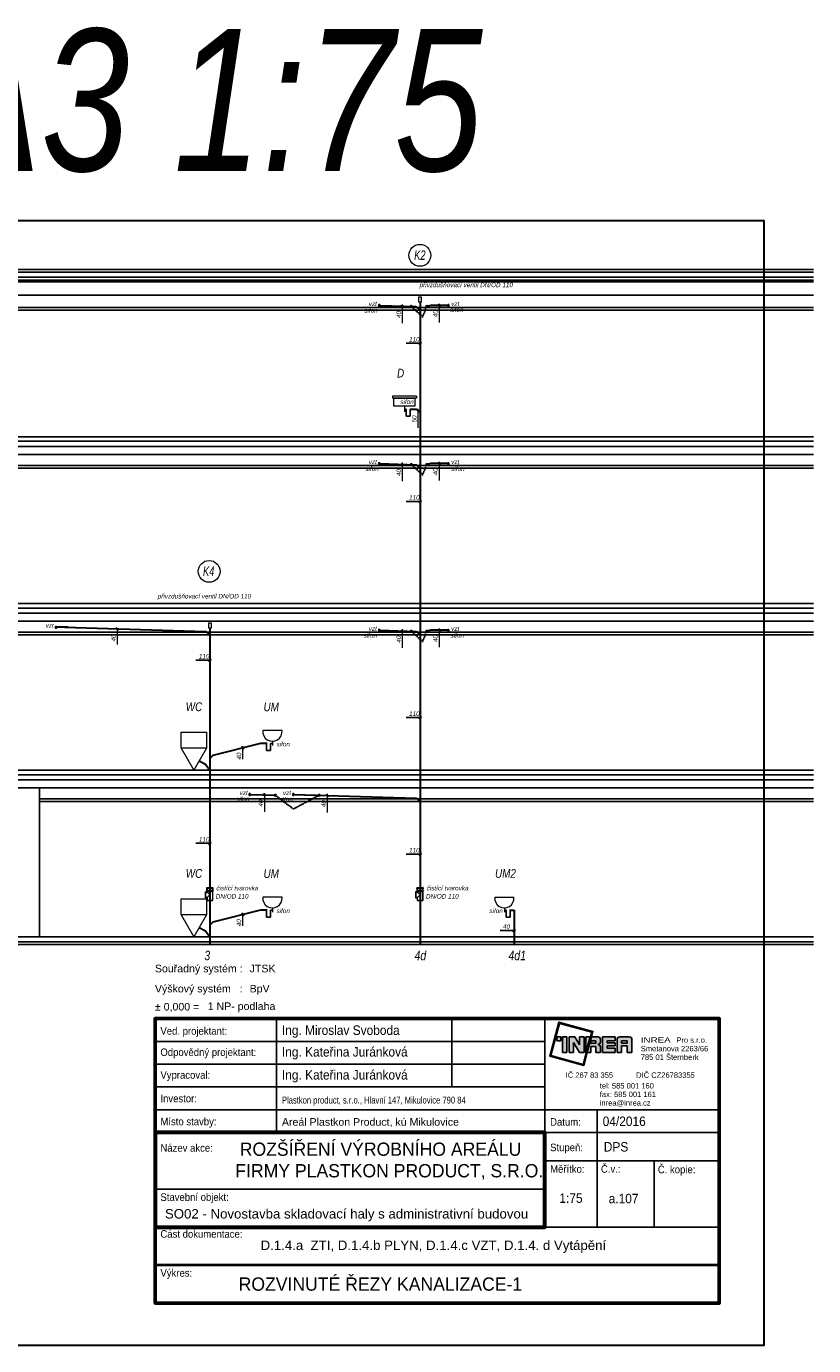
# Model space of a CAD drawing. Header units: millimetres. Extents: x 6435372 to 7248404, y 1559872 to 1886246.
# Tile 98 of 208: x 6864851 to 6880437, y 1574883 to 1601002. Entities that reach past the tile are written whole.
import ezdxf
from ezdxf.enums import TextEntityAlignment as Align

# ---------------------------------------------------------------- set-up
doc = ezdxf.new("R2010")
doc.units = ezdxf.units.MM
doc.linetypes.add('DASHED', pattern=[0.75, 0.5, -0.25])
doc.linetypes.add('DOT', pattern=[6.35, 0, -6.35])
for name, color, linetype in [('IN_RAZITKO', 7, 'Continuous'), ('matrice DPS', 122, 'Continuous'), ('OSMA_2D_HT-System(PPs)', 251, 'Continuous'), ('OSMA_HT-System(PPs)-pohled', 251, 'Continuous'), ('OSMA_HT-System(PPs)-rez', 251, 'Continuous'), ('OSMA_HT-System(PPs)-rez-vypln', 253, 'Continuous'), ('OSMA_HT-System(PPs)-tesneni-pohled', 252, 'Continuous'), ('OSMA_HT-System(PPs)-tesneni-rez', 250, 'Continuous'), ('OSMA_HT-System(PPs)-tesneni-rez-vypln', 251, 'Continuous'), ('ZTI-zař-předměty-popis', 30, 'Continuous'), ('ZTI_KAN_popis', 7, 'Continuous'), ('ZTI_POPIS', 7, 'Continuous')]:
    doc.layers.add(name, color=color, linetype=linetype)
for name, color, linetype, lineweight in [('KAN_OBJEKTY', 7, 'Continuous', 18), ('KAN_POPIS', 7, 'Continuous', 18), ('KAN_POTRUBI_POPIS', 7, 'Continuous', 18), ('plyn_popis', 7, 'Continuous', 18), ('UT_potrubí', 10, 'Continuous', 30), ('ZTI-SPLAŠKOVÁ KANALIZACE', 80, 'Continuous', 30), ('ZTI-SVODY', 31, 'KANALIZACE', 40)]:
    doc.layers.add(name, color=color, linetype=linetype, lineweight=lineweight)
doc.styles.add('ari-rom-uni', font='arial.ttf')
doc.styles.add('ARIAL', font='arial.ttf')
doc.styles.add('INDRA', font='ariali.ttf')
doc.styles.get("Standard").update_dxf_attribs({"font": 'romans.shx'})
doc.linetypes.add('IZOLACE_TEPELNA_U', pattern='A,0.00254,-2.54,[216,CADKON.SHX,S=2.54,R=0,X=-2.54,Y=0],-15.24,[216,CADKON.SHX,S=2.54,R=180,X=2.54,Y=0],-2.54', length=20.32254)
doc.linetypes.add('KANALIZACE', pattern='A,30,-3.5,["C",Standard,S=2.54,R=0,X=-3.81,Y=-1.27],-0.001', length=33.501)

# ---------------------------------------------------------------- blocks, each defined once
blk = doc.blocks.new('*U1257')
at = {"layer": 'OSMA_HT-System(PPs)-rez-vypln'}
h = blk.add_hatch(color=256, dxfattribs=at)
h.dxf.hatch_style = 1
h.paths.add_polyline_path([(-71, 176), (-73, 176), (-73, 176), (-86, 176), (-86, 175), (-86, 175), (-89, 172), (-89, 56), (-86, 53), (-86, 53), (-86, 52), (-71, 52), (-71, 59), (-84, 59), (-84, 57), (-86, 57), (-86, 62), (-85, 62), (-84, 62), (-84, 167), (-85, 167), (-86, 167), (-86, 171), (-84, 171), (-84, 169), (-71, 169)])
h.paths.add_polyline_path([(-85, 164), (-86, 164), (-86, 116), (-85, 116)], flags=16)
h.paths.add_polyline_path([(-85, 113), (-86, 113), (-86, 65), (-85, 65)], flags=16)
h = blk.add_hatch(color=256, dxfattribs=at)
edge = h.paths.add_edge_path()
edge.add_line((-59, 190), (-55, 180))
edge.add_line((-55, 180), (-55, 169))
edge.add_line((-55, 169), (-85, 169))
edge.add_line((-85, 169), (-85, 167))
edge.add_line((-85, 167), (-52, 167))
edge.add_line((-52, 167), (-52, 181))
edge.add_line((-52, 181), (-57, 190))
edge.add_line((-57, 190), (-57, 241))
edge.add_line((-57, 241), (-60, 241))
edge.add_line((-60, 241), (-60, 250))
edge.add_line((-60, 250), (-57, 250))
edge.add_line((-57, 250), (-57, 256))
edge.add_line((-57, 256), (-59, 256))
edge.add_line((-59, 256), (-59, 253))
edge.add_line((-59, 253), (-61, 253))
edge.add_ellipse((-61, 251), major_axis=(-2, 0), ratio=1, start_angle=270, end_angle=360)
edge.add_line((-62, 251), (-62, 240))
edge.add_ellipse((-61, 240), major_axis=(-2, 0), ratio=1, start_angle=0, end_angle=90)
edge.add_line((-61, 238), (-59, 238))
edge.add_line((-59, 238), (-59, 190))
blk.add_hatch(color=256, dxfattribs=at).paths.add_polyline_path([(-85, 62), (-85, 59), (-55, 59), (-55, 5), (-54, 0), (-52, 0), (-52, 62)])
h = blk.add_hatch(color=256, dxfattribs=at)
edge = h.paths.add_edge_path()
edge.add_line((59, 190), (55, 180))
edge.add_line((55, 180), (55, 5))
edge.add_line((55, 5), (54, 0))
edge.add_line((54, 0), (52, 0))
edge.add_line((52, 0), (52, 181))
edge.add_line((52, 181), (57, 190))
edge.add_line((57, 190), (57, 241))
edge.add_line((57, 241), (60, 241))
edge.add_line((60, 241), (60, 250))
edge.add_line((60, 250), (57, 250))
edge.add_line((57, 250), (57, 256))
edge.add_line((57, 256), (59, 256))
edge.add_line((59, 256), (59, 253))
edge.add_line((59, 253), (60, 253))
edge.add_ellipse((60, 251), major_axis=(-2, 0), ratio=1, start_angle=180, end_angle=270, ccw=False)
edge.add_line((63, 251), (63, 240))
edge.add_ellipse((60, 240), major_axis=(-2, 0), ratio=1, start_angle=90, end_angle=180, ccw=False)
edge.add_line((60, 238), (59, 238))
edge.add_line((59, 238), (59, 190))
at = {"layer": 'OSMA_HT-System(PPs)-tesneni-rez-vypln'}
for points in [[(-55, 249, 0.28219), (-57, 250), (-58, 250, 0.219812), (-59, 249, -0.101821), (-59, 249), (-60, 249, 0.545808), (-60, 249), (-59, 249, -0.247081), (-59, 248), (-59, 248, -0.255139), (-59, 248), (-60, 247, 0.545808), (-60, 247), (-59, 247, -0.255139), (-59, 247), (-59, 246, -0.247081), (-59, 246), (-60, 246, 0.545808), (-60, 246), (-59, 245, -0.255139), (-59, 245), (-59, 245, -0.247081), (-59, 244), (-60, 244, 0.545808), (-60, 244), (-59, 244), (-59, 244, -0.255139), (-59, 243), (-59, 243, -0.247081), (-59, 243), (-60, 242, 0.545808), (-60, 242), (-59, 242, -0.12398), (-59, 242, 0.230232), (-58, 241), (-57, 241, 0.470673), (-56, 241), (-57, 244, -0.516799), (-56, 245), (-53, 244, 0.661031), (-52, 245)], [(55, 249, -0.28219), (57, 250), (58, 250, -0.219812), (59, 249, 0.101821), (59, 249), (60, 249, -0.545808), (60, 249), (59, 249, 0.247081), (59, 248), (59, 248, 0.255139), (59, 248), (60, 247, -0.545808), (60, 247), (59, 247, 0.255139), (59, 247), (59, 246, 0.247081), (59, 246), (60, 246, -0.545808), (60, 246), (59, 245, 0.255139), (59, 245), (59, 245, 0.247081), (59, 244), (60, 244, -0.545808), (60, 244), (59, 244), (59, 244, 0.255139), (59, 243), (59, 243, 0.247081), (59, 243), (60, 242, -0.545808), (60, 242), (59, 242, 0.12398), (59, 242, -0.230232), (58, 241), (57, 241, -0.470673), (56, 241), (57, 244, 0.516799), (56, 245), (53, 244, -0.661031), (52, 245)]]:
    blk.add_hatch(color=256, dxfattribs=at).paths.add_polyline_path(points)
at = {"layer": 'OSMA_HT-System(PPs)-pohled'}
for p, q in [((-86, 171), (-86, 167)), ((-84, 171), (-86, 171)), ((-86, 167), (-85, 167)), ((-86, 164), (-85, 164)), ((-86, 116), (-86, 164)), ((-85, 116), (-86, 116)), ((-86, 113), (-85, 113)), ((-86, 65), (-86, 113)), ((-85, 65), (-86, 65)), ((-86, 62), (-85, 62)), ((-86, 57), (-86, 62)), ((-84, 57), (-86, 57)), ((-85, 169), (-71, 169)), ((-85, 169), (-85, 167)), ((-85, 167), (-84, 167)), ((-85, 164), (-85, 116)), ((-85, 113), (-85, 65)), ((-85, 59), (-85, 62)), ((-85, 62), (-84, 62)), ((-71, 59), (-85, 59)), ((-84, 169), (-84, 171)), ((-84, 59), (-84, 57)), ((-57, 190), (57, 190)), ((-52, 181), (52, 181)), ((-52, 167), (0, 114)), ((0, 114), (-52, 62)), ((52, 0), (-52, 0))]:
    blk.add_line(p, q, dxfattribs=at)
at = {"layer": 'OSMA_HT-System(PPs)-pohled', "linetype": 'Continuous', "lineweight": 0}
for p, q in [((-84, 62), (-84, 167)), ((-57, 256), (57, 256)), ((-57, 250), (57, 250)), ((-57, 241), (57, 241))]:
    blk.add_line(p, q, dxfattribs=at)
at = {"layer": 'OSMA_HT-System(PPs)-rez', "linetype": 'Continuous', "lineweight": 0}
for p, q in [((-86, 175), (-89, 172)), ((-89, 172), (-89, 56)), ((-89, 56), (-86, 53)), ((-86, 176), (-86, 175)), ((-73, 176), (-86, 176)), ((-86, 175), (-86, 175)), ((-86, 53), (-86, 52)), ((-86, 53), (-86, 53)), ((-86, 52), (-71, 52)), ((-55, 169), (-85, 169)), ((-85, 169), (-85, 167)), ((-85, 167), (-52, 167)), ((-52, 62), (-85, 62)), ((-85, 62), (-85, 59)), ((-85, 59), (-55, 59)), ((-71, 176), (-73, 176)), ((-71, 169), (-71, 176)), ((-71, 52), (-71, 59)), ((-62, 240), (-62, 251)), ((-61, 253), (-59, 253)), ((-60, 250), (-60, 241)), ((-57, 250), (-60, 250)), ((-57, 241), (-60, 241)), ((-59, 238), (-61, 238)), ((-59, 256), (-57, 256)), ((-59, 253), (-59, 256)), ((-59, 190), (-59, 238)), ((-59, 190), (-55, 180)), ((-57, 256), (-57, 250)), ((-57, 241), (-57, 190)), ((-57, 190), (-52, 181)), ((-55, 180), (-55, 169)), ((-55, 59), (-55, 5)), ((-55, 5), (-54, 0)), ((-54, 0), (-52, 0)), ((-52, 167), (-52, 181)), ((-52, 0), (-52, 62)), ((57, 190), (52, 181)), ((52, 181), (52, 0)), ((52, 0), (54, 0)), ((54, 0), (55, 5)), ((59, 190), (55, 180)), ((55, 5), (55, 180)), ((57, 256), (57, 250)), ((59, 256), (57, 256)), ((57, 250), (60, 250)), ((57, 241), (57, 190)), ((57, 241), (60, 241)), ((59, 253), (59, 256)), ((60, 253), (59, 253)), ((59, 238), (60, 238)), ((59, 190), (59, 238)), ((60, 250), (60, 241)), ((63, 240), (63, 251))]:
    blk.add_line(p, q, dxfattribs=at)
at = {"layer": 'OSMA_HT-System(PPs)-rez', "linetype": 'Continuous', "lineweight": 0, "extrusion": (0, 0, -1)}
for centre, start, end in [((60, 251), 0, 90), ((60, 240), 270, 0), ((-61, 251), 90, 180), ((-61, 240), 180, 270)]:
    blk.add_arc(centre, 2, start, end, dxfattribs=at)
at = {"layer": 'OSMA_HT-System(PPs)-tesneni-pohled'}
for p, q in [((-57, 241), (57, 241)), ((-56, 250), (56, 250)), ((-53, 244), (53, 244))]:
    blk.add_line(p, q, dxfattribs=at)
at = {"layer": 'OSMA_HT-System(PPs)-tesneni-rez'}
for p, q in [((-59, 249), (-60, 249)), ((-60, 249), (-59, 249)), ((-60, 247), (-59, 248)), ((-59, 247), (-60, 247)), ((-59, 245), (-60, 246)), ((-60, 246), (-59, 246)), ((-59, 244), (-60, 244)), ((-60, 244), (-59, 244)), ((-60, 242), (-59, 243)), ((-59, 242), (-60, 242)), ((-59, 248), (-59, 248)), ((-59, 246), (-59, 247)), ((-59, 245), (-59, 245)), ((-59, 244), (-59, 244)), ((-59, 243), (-59, 243)), ((-58, 250), (-57, 250)), ((-57, 241), (-58, 241)), ((-57, 244), (-56, 241)), ((-53, 244), (-56, 245)), ((-55, 249), (-52, 245)), ((55, 249), (52, 245)), ((53, 244), (56, 245)), ((57, 244), (56, 241)), ((58, 250), (57, 250)), ((57, 241), (58, 241)), ((59, 249), (60, 249)), ((60, 249), (59, 249)), ((60, 247), (59, 248)), ((59, 248), (59, 248)), ((59, 246), (59, 247)), ((59, 247), (60, 247)), ((59, 245), (60, 246)), ((60, 246), (59, 246)), ((59, 245), (59, 245)), ((59, 244), (60, 244)), ((60, 244), (59, 244)), ((59, 244), (59, 244)), ((60, 242), (59, 243)), ((59, 243), (59, 243)), ((59, 242), (60, 242))]:
    blk.add_line(p, q, dxfattribs=at)
for centre, radius, start, end in [((-60, 249), 0.0873, 122.7479, 237.2521), ((-60, 247), 0.0873, 122.7479, 237.2521), ((-60, 246), 0.0873, 122.7479, 237.2521), ((-60, 244), 0.0873, 122.7479, 237.2521), ((-60, 242), 0.0873, 122.7479, 237.2521), ((-58, 249), 1.48, 96.415, 146.0035), ((-60, 248), 0.349, 0, 55.5148), ((-60, 250), 0.349, 302.7479, 326.0035), ((-60, 248), 0.349, 302.7479, 360), ((-60, 247), 0.349, 0, 57.2521), ((-60, 246), 0.349, 304.4852, 360), ((-60, 245), 0.349, 304.4852, 360), ((-60, 245), 0.349, 0, 57.2521), ((-60, 243), 0.349, 0, 57.2521), ((-60, 243), 0.349, 304.4852, 360), ((-58, 243), 1.39, 208.9823, 260.8439), ((-60, 242), 0.349, 28.9823, 57.2521), ((-56, 249), 1.4, 30.7606, 93.7947), ((-56, 244), 0.437, 76.8968, 186.2162), ((-57, 241), 0.349, 265.3958, 6.2162), ((-53, 244), 0.349, 256.8968, 30.7606), ((53, 244), 0.349, 149.2394, 283.1032), ((56, 249), 1.4, 86.2053, 149.2394), ((56, 244), 0.437, 353.7838, 103.1032), ((57, 241), 0.349, 173.7838, 274.6042), ((58, 249), 1.48, 33.9965, 83.585), ((58, 243), 1.39, 279.1561, 331.0177), ((60, 248), 0.349, 124.4852, 180), ((60, 250), 0.349, 213.9965, 237.2521), ((60, 248), 0.349, 180, 237.2521), ((60, 247), 0.349, 122.7479, 180), ((60, 246), 0.349, 180, 235.5148), ((60, 245), 0.349, 180, 235.5148), ((60, 245), 0.349, 122.7479, 180), ((60, 243), 0.349, 122.7479, 180), ((60, 243), 0.349, 180, 235.5148), ((60, 242), 0.349, 122.7479, 151.0177), ((60, 249), 0.0873, 302.7479, 57.2521), ((60, 247), 0.0873, 302.7479, 57.2521), ((60, 246), 0.0873, 302.7479, 57.2521), ((60, 244), 0.0873, 302.7479, 57.2521), ((60, 242), 0.0873, 302.7479, 57.2521)]:
    blk.add_arc(centre, radius, start, end, dxfattribs=at)
blk = doc.blocks.new('INREA RAZÍTKO')
at = {"layer": 'IN_RAZITKO'}
blk.add_hatch(color=256, dxfattribs=at).paths.add_polyline_path([(-3.869, 7.655), (-3.904, 7.527), (-3.878, 7.527), (-3.839, 7.673), (-4.74, 7.912), (-4.978, 7.018), (-4.08, 6.768), (-3.993, 7.115), (-4.019, 7.115), (-4.098, 6.799), (-4.947, 7.035), (-4.722, 7.882)])
h = blk.add_hatch(color=256, dxfattribs=at)
h.paths.add_polyline_path([(-4.687, 7.527), (-4.792, 7.527), (-4.792, 7.423), (-4.687, 7.423)])
h.paths.add_polyline_path([(-4.527, 7.526), (-4.642, 7.526), (-4.642, 7.115), (-4.527, 7.115)])
h.paths.add_polyline_path([(-4.317, 7.527), (-4.468, 7.527), (-4.468, 7.115), (-4.349, 7.115), (-4.349, 7.381), (-4.189, 7.115), (-4.07, 7.115), (-4.07, 7.527), (-4.189, 7.527), (-4.189, 7.315)])
h.paths.add_polyline_path([(-3.913, 7.527), (-4.023, 7.527), (-4.023, 7.115)])
h.paths.add_polyline_path([(-3.708, 7.527), (-3.877, 7.527), (-3.987, 7.115), (-3.894, 7.115), (-3.894, 7.277), (-3.757, 7.277), (-3.757, 7.115), (-3.638, 7.115), (-3.638, 7.257, 0.414214), (-3.708, 7.327, 0.414214), (-3.638, 7.397), (-3.638, 7.457, 0.414214)])
h.paths.add_polyline_path([(-3.757, 7.419), (-3.757, 7.362), (-3.894, 7.362), (-3.894, 7.419)], flags=16)
h.paths.add_polyline_path([(-3.253, 7.527), (-3.588, 7.527), (-3.588, 7.115), (-3.253, 7.115), (-3.253, 7.225), (-3.465, 7.225), (-3.465, 7.287), (-3.253, 7.287), (-3.253, 7.366), (-3.465, 7.366), (-3.465, 7.421), (-3.253, 7.421)])
h.paths.add_polyline_path([(-2.877, 7.527), (-3.131, 7.527, 0.414214), (-3.201, 7.457), (-3.201, 7.115), (-3.081, 7.115), (-3.081, 7.293), (-2.931, 7.293), (-2.931, 7.115), (-2.807, 7.115), (-2.807, 7.457, 0.414214)])
h.paths.add_polyline_path([(-2.931, 7.421), (-2.931, 7.362), (-3.081, 7.362), (-3.081, 7.421)], flags=16)
at = {"layer": 'IN_RAZITKO', "color": 7}
for p, q in [((-12.195, 8.005), (-12.195, 5.005)), ((-7.564, 8.005), (-7.564, 6.205)), ((-5.108, 2.651), (-5.108, 8.005)), ((-15.395, 7.405), (-5.108, 7.405)), ((-15.395, 6.805), (-5.108, 6.805)), ((-15.395, 6.205), (-5.108, 6.205)), ((-15.395, 5.605), (-5.108, 5.605)), ((-5.108, 5.605), (-0.505, 5.605)), ((-3.727, 5.605), (-3.727, 2.505)), ((-5.108, 5.005), (-0.505, 5.005)), ((-5.108, 4.255), (-0.505, 4.255)), ((-2.225, 4.258), (-2.225, 2.505)), ((-15.395, 3.505), (-5.108, 3.505))]:
    blk.add_line(p, q, dxfattribs=at)
at = {"layer": 'IN_RAZITKO'}
for p, q in [((-4.468, 7.527), (-4.317, 7.527)), ((-4.468, 7.527), (-4.468, 7.115)), ((-4.349, 7.115), (-4.349, 7.381)), ((-4.349, 7.381), (-4.189, 7.115)), ((-4.317, 7.527), (-4.189, 7.315)), ((-4.189, 7.315), (-4.189, 7.527)), ((-4.189, 7.527), (-4.07, 7.527)), ((-4.07, 7.115), (-4.07, 7.527)), ((-4.023, 7.115), (-4.023, 7.527)), ((-3.913, 7.527), (-4.023, 7.115)), ((-4.023, 7.527), (-3.913, 7.527)), ((-3.877, 7.527), (-3.987, 7.115)), ((-3.878, 7.527), (-3.904, 7.527)), ((-3.894, 7.362), (-3.894, 7.419)), ((-3.757, 7.419), (-3.894, 7.419)), ((-3.757, 7.362), (-3.894, 7.362)), ((-3.877, 7.527), (-3.708, 7.527)), ((-3.757, 7.362), (-3.757, 7.419)), ((-3.638, 7.397), (-3.638, 7.457)), ((-3.588, 7.527), (-3.588, 7.115)), ((-3.588, 7.527), (-3.253, 7.527)), ((-3.253, 7.421), (-3.465, 7.421)), ((-3.465, 7.421), (-3.465, 7.366)), ((-3.253, 7.366), (-3.465, 7.366)), ((-3.253, 7.527), (-3.253, 7.421)), ((-3.253, 7.421), (-3.253, 7.527)), ((-3.253, 7.366), (-3.253, 7.287)), ((-3.201, 7.115), (-3.201, 7.457)), ((-3.131, 7.527), (-2.877, 7.527)), ((-2.931, 7.421), (-3.081, 7.421)), ((-3.081, 7.421), (-3.081, 7.362)), ((-3.081, 7.362), (-2.931, 7.362)), ((-2.931, 7.362), (-2.931, 7.421)), ((-2.807, 7.115), (-2.807, 7.457)), ((-4.468, 7.115), (-4.349, 7.115)), ((-4.189, 7.115), (-4.07, 7.115)), ((-3.993, 7.115), (-4.019, 7.115)), ((-3.987, 7.115), (-3.894, 7.115)), ((-3.894, 7.115), (-3.894, 7.277)), ((-3.894, 7.277), (-3.757, 7.277)), ((-3.757, 7.277), (-3.757, 7.115)), ((-3.757, 7.115), (-3.638, 7.115)), ((-3.638, 7.257), (-3.638, 7.115)), ((-3.588, 7.115), (-3.253, 7.115)), ((-3.253, 7.287), (-3.465, 7.287)), ((-3.465, 7.287), (-3.465, 7.225)), ((-3.465, 7.225), (-3.253, 7.225)), ((-3.253, 7.225), (-3.253, 7.115)), ((-3.201, 7.115), (-3.081, 7.115)), ((-2.931, 7.293), (-3.081, 7.293)), ((-3.081, 7.293), (-3.081, 7.115)), ((-2.931, 7.115), (-2.931, 7.293)), ((-2.931, 7.115), (-2.807, 7.115)), ((-5.108, 2.505), (-0.505, 2.505))]:
    blk.add_line(p, q, dxfattribs=at)
at = {"layer": 'IN_RAZITKO', "lineweight": 50}
for points in [[(-15.4, 0.5), (-0.5, 0.5), (-0.5, 8.01), (-15.4, 8.01)], [(-15.395, 0.505), (-0.505, 0.505), (-0.505, 8.005), (-15.395, 8.005)]]:
    blk.add_lwpolyline(points, close=True, dxfattribs=at)
at = {"layer": 'IN_RAZITKO'}
for points in [[(-3.878, 7.527), (-3.839, 7.673), (-4.74, 7.912), (-4.978, 7.018), (-4.08, 6.768), (-3.993, 7.115)], [(-3.904, 7.527), (-3.869, 7.655), (-4.722, 7.882), (-4.947, 7.035), (-4.098, 6.799), (-4.019, 7.115)]]:
    blk.add_lwpolyline(points, dxfattribs=at)
for points in [[(-4.792, 7.423), (-4.687, 7.423), (-4.687, 7.527), (-4.792, 7.527)], [(-4.642, 7.115), (-4.527, 7.115), (-4.527, 7.526), (-4.642, 7.526)]]:
    blk.add_lwpolyline(points, close=True, dxfattribs=at)
at = {"layer": 'IN_RAZITKO', "lineweight": 60}
blk.add_lwpolyline([(-15.395, 2.505), (-5.108, 2.505), (-5.108, 5.005), (-15.395, 5.005)], close=True, dxfattribs=at)
at = {"layer": 'IN_RAZITKO', "const_width": 0.075}
blk.add_lwpolyline([(-15.395, 0.505), (-0.505, 0.505), (-0.505, 1.505), (-15.395, 1.505)], close=True, dxfattribs=at)
at = {"layer": 'IN_RAZITKO'}
for centre, start, end in [((-3.708, 7.457), 0, 90), ((-3.708, 7.397), 270, 360), ((-3.708, 7.257), 360, 90), ((-3.131, 7.457), 90, 180), ((-2.877, 7.457), 0, 90)]:
    blk.add_arc(centre, 0.07, start, end, dxfattribs=at)
at = {"layer": 'IN_RAZITKO', "style": 'ARIAL'}
for s, p in [('Souřadný systém :', (-15.4, 9.432)), ('Výškový systém   :', (-15.4, 8.901)), ('± 0,000 =', (-15.4, 8.423))]:
    blk.add_text(s, height=0.2, dxfattribs=at).set_placement(p, align=Align.TOP_LEFT)
at = {"layer": 'IN_RAZITKO', "color": 3, "style": 'ARIAL'}
for s, p in [('JTSK', (-12.9, 9.432)), ('BpV', (-12.9, 8.901))]:
    blk.add_text(s, height=0.2, dxfattribs=at).set_placement(p, align=Align.TOP_LEFT)
at = {"layer": 'IN_RAZITKO', "color": 7, "style": 'ari-rom-uni', "width": 0.9}
for s, p in [('Ved. projektant:', (-15.255, 7.584)), ('Odpovědný projektant:', (-15.255, 7.022)), ('Vypracoval:', (-15.255, 6.422)), ('Investor:', (-15.255, 5.801)), ('Místo stavby:', (-15.255, 5.193)), ('Datum:', (-4.968, 5.182)), ('Název akce:', (-15.255, 4.497)), ('Stupeň:', (-4.968, 4.509)), ('Měřítko:', (-4.968, 3.94)), ('Č.v.:', (-3.627, 3.94)), ('Č. kopie:', (-2.125, 3.927)), ('Stavební objekt:', (-15.255, 3.197)), ('Část dokumentace:', (-15.255, 2.225)), ('Výkres:', (-15.255, 1.196))]:
    blk.add_text(s, height=0.2, dxfattribs=at).set_placement(p)
at = {"layer": 'IN_RAZITKO', "style": 'ari-rom-uni', "width": 1.3}
blk.add_text('INREA', height=0.1425, dxfattribs=at).set_placement((-2.575, 7.331), align=Align.BOTTOM_LEFT)
at = {"layer": 'IN_RAZITKO', "style": 'ari-rom-uni'}
for s, p in [('                 Pro s.r.o.', (-2.575, 7.329)), ('Smetanova 2263/66', (-2.575, 7.103)), ('785 01 Šternberk', (-2.575, 6.877)), ('IČ 267 83 355           DIČ CZ26783355', (-4.556, 6.404)), ('tel: 585 001 160', (-3.657, 6.122)), ('fax: 585 001 161', (-3.657, 5.896)), ('inrea@inrea.cz', (-3.657, 5.67))]:
    blk.add_text(s, height=0.1425, dxfattribs=at).set_placement(p, align=Align.BOTTOM_LEFT)
at = {"layer": 'IN_RAZITKO', "color": 3, "style": 'ARIAL'}
blk.add_attdef('NULA', (-14.012, 8.227), '', height=0.2, dxfattribs=at)
at = {"layer": 'IN_RAZITKO', "style": 'ari-rom-uni', "width": 0.9, "flags": 12}
for tag, p, height in [('VEDOUCÍ-PROJEKTANT', (-12.053, 7.553), 0.25), ('ODPOVĚDNÝ-PROJEKTANT', (-12.053, 6.964), 0.25), ('VYPRACOVAL', (-12.053, 6.363), 0.25), ('INVESTOR', (-12.053, 5.774), 0.2), ('MÍSTO', (-12.053, 5.149), 0.25), ('DATUM', (-3.585, 5.185), 0.25), ('STUPEŇ', (-3.556, 4.468), 0.25)]:
    blk.add_attdef(tag, p, '', height=height, dxfattribs=at)
at = {"layer": 'IN_RAZITKO', "style": 'ari-rom-uni', "flags": 12}
for tag, height, width, p in [('NÁZEV-1', 0.35, 0.95, (-10.252, 4.438)), ('NÁZEV-2', 0.35, 0.95, (-10.252, 3.876)), ('MĚŘ', 0.25, 0.9, (-4.422, 3.031)), ('ČV', 0.25, 0.9, (-3.034, 3.031)), ('VÝKRES', 0.35, 0.95, (-10.299, 0.801))]:
    blk.add_attdef(tag, text='', height=height, dxfattribs=dict(at, width=width)).set_placement(p, align=Align.CENTER)
at = {"layer": 'IN_RAZITKO', "style": 'ari-rom-uni'}
for tag, p in [('OBJEKT', (-11.248, 2.85)), ('DOKUMENTACE', (-11.26, 1.842))]:
    blk.add_attdef(tag, p, '', height=0.25, dxfattribs=at)

msp = doc.modelspace()

# ---------------------------------------------------------------- linework, layer by layer
at = {"layer": 'KAN_OBJEKTY', "ltscale": 3}
for p, q in [((6872576, 1593679.8), (6872098.3, 1593679.8)), ((6872098.3, 1593679.8), (6872098.3, 1593643.6)), ((6872576, 1593643.6), (6872098.3, 1593643.6)), ((6872576, 1593679.8), (6872576, 1593643.6)), ((6872335.2, 1593481), (6872335.2, 1593372.5)), ((6869912, 1587058.6), (6869529.9, 1587058.6)), ((6867915.1, 1586709.8), (6867915.1, 1587030.1)), ((6867915.1, 1587030.1), (6868415.1, 1587030.1)), ((6868415.1, 1587030.1), (6868415.1, 1586709.8)), ((6869721, 1586850.2), (6869721, 1586763.4)), ((6868415.1, 1586709.8), (6867915.1, 1586709.8)), ((6867915.1, 1586709.8), (6868165.1, 1586276.8)), ((6868415.1, 1586709.8), (6868165.1, 1586276.8)), ((6867915.1, 1583409.8), (6867915.1, 1583730.1)), ((6867915.1, 1583730.1), (6868415.1, 1583730.1)), ((6868415.1, 1583730.1), (6868415.1, 1583409.8)), ((6869912, 1583758.6), (6869529.9, 1583758.6)), ((6874122.7, 1583758.6), (6874504.8, 1583758.6)), ((6868415.1, 1583409.8), (6867915.1, 1583409.8)), ((6867915.1, 1583409.8), (6868165.1, 1582976.8)), ((6868415.1, 1583409.8), (6868165.1, 1582976.8)), ((6869721, 1583550.2), (6869721, 1583463.4)), ((6874313.7, 1583550.2), (6874313.7, 1583463.4))]:
    msp.add_line(p, q, dxfattribs=at)
for points in [[(6872616, 1595639.2), (6872616, 1595546.8), (6872675.5, 1595546.8), (6872675.5, 1595639.2)], [(6872543.2, 1593643.6), (6872543.2, 1593481), (6872127.2, 1593481), (6872127.2, 1593643.6)], [(6868454.9, 1589186.3), (6868454.9, 1589093.9), (6868514.3, 1589093.9), (6868514.3, 1589186.3)]]:
    msp.add_lwpolyline(points, close=True, dxfattribs=at)
for centre in [(6869721, 1587042), (6869721, 1583742), (6874313.7, 1583742)]:
    msp.add_arc(centre, 191.8, 175.03517, 4.96483, dxfattribs=at)
at = {"layer": 'KAN_POPIS', "ltscale": 300}
for p, q in [((6872326.5, 1595436.4), (6872275.2, 1595487.6)), ((6873053.1, 1595449.5), (6873001.8, 1595500.8)), ((6872620.1, 1594702.9), (6872671.4, 1594754.2)), ((6872625.4, 1593361.9), (6872588, 1593424)), ((6872326.5, 1592306.4), (6872275.2, 1592357.6)), ((6873053.1, 1592319.5), (6873001.8, 1592370.8)), ((6872620.1, 1591572.9), (6872671.4, 1591624.2)), ((6866680, 1589049.3), (6866628.7, 1589100.5)), ((6872326.5, 1589006.4), (6872275.2, 1589057.6)), ((6873053.1, 1589019.5), (6873001.8, 1589070.8)), ((6868459, 1588429), (6868510.2, 1588480.3)), ((6872620.1, 1587293.1), (6872671.4, 1587344.3)), ((6869162, 1586691.8), (6869110.8, 1586743)), ((6869594.8, 1585760.3), (6869543.5, 1585811.5)), ((6870841.1, 1585749.3), (6870789.9, 1585800.5)), ((6868459, 1584801.8), (6868510.2, 1584853.1)), ((6872620.1, 1584589.9), (6872671.4, 1584641.2)), ((6869162, 1583391.8), (6869110.8, 1583443)), ((6874479.6, 1583077.8), (6874530.9, 1583129.1))]:
    msp.add_line(p, q, dxfattribs=at)
at = {"layer": 'KAN_POTRUBI_POPIS', "ltscale": 200}
for p, q in [((6872300.8, 1595125.7), (6872300.8, 1595496)), ((6873027.4, 1595138.8), (6873027.4, 1595509.2)), ((6872606.7, 1593056.6), (6872606.7, 1593427)), ((6872300.8, 1591995.7), (6872300.8, 1592366)), ((6873027.4, 1592008.8), (6873027.4, 1592379.2)), ((6866653.8, 1588765.6), (6866653.8, 1589090.8)), ((6872300.8, 1588695.7), (6872300.8, 1589066)), ((6873027.4, 1588708.8), (6873027.4, 1589079.2)), ((6869136.4, 1586490.7), (6869136.4, 1586751.4)), ((6869569.2, 1585449.5), (6869569.2, 1585819.9)), ((6870815.5, 1585438.5), (6870815.5, 1585808.9)), ((6869136.4, 1583190.7), (6869136.4, 1583451.4))]:
    msp.add_line(p, q, dxfattribs=at)
at = {"layer": 'matrice DPS'}
for p, q in [((6880436.9, 1596186.8), (6848834.5, 1596186.8)), ((6848834.5, 1596136.8), (6880436.9, 1596136.8)), ((6880436.9, 1596136.8), (6848834.5, 1596136.8)), ((6848834.5, 1596036.8), (6880436.9, 1596036.8)), ((6848834.5, 1595976.8), (6880436.9, 1595976.8)), ((6848834.5, 1595941.8), (6880436.9, 1595941.8)), ((6848834.5, 1595681.8), (6880436.9, 1595681.8)), ((6848834.5, 1595436.8), (6880436.9, 1595436.8)), ((6848834.5, 1595386.8), (6880436.9, 1595386.8)), ((6848833.2, 1592876.8), (6880436.9, 1592876.8)), ((6848834.5, 1592786.8), (6880436.9, 1592786.8)), ((6848834.5, 1592686.8), (6880436.9, 1592686.8)), ((6848834.5, 1592526.8), (6880436.9, 1592526.8)), ((6848834.5, 1592306.8), (6880436.9, 1592306.8)), ((6848834.5, 1592256.8), (6880436.9, 1592256.8)), ((6848834.5, 1589576.8), (6880436.9, 1589576.8)), ((6848834.5, 1589486.8), (6880436.9, 1589486.8)), ((6848834.5, 1589386.8), (6880436.9, 1589386.8)), ((6848834.5, 1589226.8), (6880436.9, 1589226.8)), ((6848834.5, 1589006.8), (6880436.9, 1589006.8)), ((6848834.5, 1588956.8), (6880436.9, 1588956.8)), ((6848834.5, 1586276.8), (6880436.9, 1586276.8)), ((6848834.5, 1586186.8), (6880436.9, 1586186.8)), ((6848834.5, 1586086.8), (6880436.9, 1586086.8)), ((6848834.5, 1585926.8), (6880436.9, 1585926.8)), ((6865111.3, 1585926.8), (6865111.3, 1582976.8)), ((6865111.3, 1585706.8), (6880436.9, 1585706.8)), ((6865111.3, 1585656.8), (6880436.9, 1585656.8)), ((6880436.9, 1582976.8), (6848834.5, 1582976.8))]:
    msp.add_line(p, q, dxfattribs=at)
at = {"layer": 'matrice DPS', "ltscale": 0.1}
msp.add_line((6848834.5, 1582876.8), (6880436.9, 1582876.8), dxfattribs=at)
at = {"layer": 'matrice DPS', "linetype": 'IZOLACE_TEPELNA_U', "ltscale": 0.492126}
msp.add_lwpolyline([(6848834.5, 1582826.8), (6880436.9, 1582826.8)], dxfattribs=at)
at = {"layer": 'UT_potrubí', "ltscale": 400}
msp.add_lwpolyline([(6847948.1, 1597157.5), (6879448.1, 1597157.5), (6879448.1, 1574882.5), (6847948.1, 1574882.5)], close=True, dxfattribs=at)
at = {"layer": 'ZTI-SPLAŠKOVÁ KANALIZACE', "ltscale": 400}
for p, q in [((6871845.8, 1595475.2), (6872567.6, 1595454.3)), ((6872567.6, 1595454.3), (6872645.8, 1595386.8)), ((6872856.5, 1595475.2), (6872778.9, 1595457.1)), ((6873198.4, 1595475.2), (6872856.5, 1595475.2)), ((6872567.6, 1593426.8), (6872645.8, 1593359.2)), ((6871845.8, 1592345.2), (6872567.6, 1592324.3)), ((6872567.6, 1592324.3), (6872645.8, 1592256.8)), ((6872856.5, 1592345.2), (6872778.9, 1592327.1)), ((6873198.4, 1592345.2), (6872856.5, 1592345.2)), ((6865680.8, 1589105.2), (6865446.5, 1589105.2)), ((6865605.2, 1589105.2), (6868406.4, 1589024.3)), ((6868406.4, 1589024.3), (6868484.6, 1588956.8)), ((6871845.8, 1589045.2), (6872567.6, 1589024.3)), ((6872567.6, 1589024.3), (6872645.8, 1588956.8)), ((6872856.5, 1589045.2), (6872778.9, 1589027.1)), ((6873198.4, 1589045.2), (6872856.5, 1589045.2)), ((6869484.6, 1586806.8), (6868540.7, 1586564.6)), ((6868271.9, 1586461.8), (6868399.3, 1586392.9)), ((6868399.3, 1586392.9), (6868484.6, 1586276.8)), ((6869280.4, 1585794.2), (6869763, 1585780.3)), ((6870145.8, 1585794.2), (6872567.6, 1585724.3)), ((6872567.6, 1585724.3), (6872645.8, 1585656.8)), ((6869484.6, 1583506.8), (6868540.7, 1583264.6)), ((6874505.3, 1583506.8), (6874505.3, 1582826.8)), ((6868271.9, 1583161.8), (6868399.3, 1583092.9)), ((6868399.3, 1583092.9), (6868484.6, 1582976.8))]:
    msp.add_line(p, q, dxfattribs=at)
at = {"layer": 'ZTI-SPLAŠKOVÁ KANALIZACE', "ltscale": 300}
for p, q in [((6872645.8, 1595546.8), (6872645.8, 1582826.8)), ((6868484.6, 1589093.9), (6868484.6, 1582826.8)), ((6868540.7, 1586564.6), (6868484.6, 1586506.2)), ((6868540.7, 1583264.6), (6868484.6, 1583206.2))]:
    msp.add_line(p, q, dxfattribs=at)
at = {"layer": 'ZTI-SPLAŠKOVÁ KANALIZACE', "ltscale": 200}
for p, q in [((6872451.3, 1593426.8), (6872567.6, 1593426.8)), ((6869616.5, 1586806.8), (6869484.6, 1586806.8)), ((6869616.5, 1583506.8), (6869484.6, 1583506.8)), ((6874418.2, 1583506.8), (6874505.3, 1583506.8))]:
    msp.add_line(p, q, dxfattribs=at)
at = {"layer": 'ZTI-SPLAŠKOVÁ KANALIZACE', "lineweight": 18, "ltscale": 400}
for centre in [(6872642.1, 1596469.9), (6868469.5, 1590211.6)]:
    msp.add_circle(centre, 216.2, dxfattribs=at)
at = {"layer": 'ZTI_KAN_popis', "linetype": 'DOT', "ltscale": 5}
for p, q in [((6872471.4, 1595457.1), (6872694, 1595254.8)), ((6872694, 1595254.8), (6872778.9, 1595457.1)), ((6872471.4, 1592327.1), (6872694, 1592124.8)), ((6872694, 1592124.8), (6872778.9, 1592327.1)), ((6872471.4, 1589027.1), (6872694, 1588824.8)), ((6872694, 1588824.8), (6872778.9, 1589027.1)), ((6869780.4, 1585779.8), (6870136.3, 1585507.3)), ((6870136.3, 1585507.3), (6870645.8, 1585779.8))]:
    msp.add_line(p, q, dxfattribs=at)
at = {"layer": 'ZTI_KAN_popis', "ltscale": 400}
for centre in [(6872471.4, 1595457.1), (6872778.9, 1595457.1), (6872471.4, 1592327.1), (6872778.9, 1592327.1), (6872471.4, 1589027.1), (6872778.9, 1589027.1), (6869780.4, 1585779.8), (6870645.8, 1585779.8)]:
    msp.add_circle(centre, 17.4, dxfattribs=at)
at = {"layer": 'ZTI_POPIS'}
for p, q in [((6872368.8, 1594728.6), (6872672.4, 1594728.6)), ((6872369.8, 1593426.8), (6872335.2, 1593426.8)), ((6872369.8, 1593426.8), (6872369.8, 1593286.7)), ((6872451.3, 1593286.7), (6872451.3, 1593426.8)), ((6872369.8, 1593286.7), (6872451.3, 1593286.7)), ((6872368.8, 1591598.6), (6872672.4, 1591598.6)), ((6868207.6, 1588454.6), (6868511.3, 1588454.6)), ((6872368.8, 1587318.7), (6872672.4, 1587318.7)), ((6869604.8, 1586666.7), (6869604.8, 1586806.8)), ((6869686.3, 1586806.8), (6869721, 1586806.8)), ((6869686.3, 1586806.8), (6869686.3, 1586666.7)), ((6869686.3, 1586666.7), (6869604.8, 1586666.7)), ((6868207.6, 1584827.5), (6868511.3, 1584827.5)), ((6872368.8, 1584615.6), (6872672.4, 1584615.6)), ((6869604.8, 1583366.7), (6869604.8, 1583506.8)), ((6869686.3, 1583506.8), (6869721, 1583506.8)), ((6869686.3, 1583506.8), (6869686.3, 1583366.7)), ((6874348.3, 1583506.8), (6874313.7, 1583506.8)), ((6874348.3, 1583506.8), (6874348.3, 1583366.7)), ((6874429.8, 1583366.7), (6874429.8, 1583506.8)), ((6869686.3, 1583366.7), (6869604.8, 1583366.7)), ((6874348.3, 1583366.7), (6874429.8, 1583366.7)), ((6874228.3, 1583103.5), (6874531.9, 1583103.5))]:
    msp.add_line(p, q, dxfattribs=at)
at = {"layer": 'ZTI_POPIS', "ltscale": 300}
for points in [[(6871845.8, 1595492.9), (6871828, 1595492.9), (6871828, 1595457.4), (6871845.8, 1595457.4)], [(6873216.1, 1595492.9), (6873198.4, 1595492.9), (6873198.4, 1595457.4), (6873216.1, 1595457.4)], [(6871845.8, 1592362.9), (6871828, 1592362.9), (6871828, 1592327.4), (6871845.8, 1592327.4)], [(6873216.1, 1592362.9), (6873198.4, 1592362.9), (6873198.4, 1592327.4), (6873216.1, 1592327.4)], [(6865446.5, 1589122.9), (6865428.8, 1589122.9), (6865428.8, 1589087.5), (6865446.5, 1589087.5)], [(6871845.8, 1589062.9), (6871828, 1589062.9), (6871828, 1589027.4), (6871845.8, 1589027.4)], [(6873216.1, 1589062.9), (6873198.4, 1589062.9), (6873198.4, 1589027.4), (6873216.1, 1589027.4)], [(6869280.4, 1585811.9), (6869262.7, 1585811.9), (6869262.7, 1585776.5), (6869280.4, 1585776.5)], [(6870145.8, 1585811.9), (6870128, 1585811.9), (6870128, 1585776.5), (6870145.8, 1585776.5)]]:
    msp.add_lwpolyline(points, close=True, dxfattribs=at)

# ---------------------------------------------------------------- block references
ref = msp.add_blockref('INREA RAZÍTKO', (6878946.1, 1575349.9), dxfattribs=dict(xscale=750, yscale=750, zscale=750))
ref.add_attrib('VEDOUCÍ-PROJEKTANT', 'Ing. Miroslav Svoboda', (6869910.3, 1581033.8), dxfattribs={"layer": 'IN_RAZITKO', "height": 187.5, "style": 'ari-rom-uni', "width": 0.9})
ref.add_attrib('ODPOVĚDNÝ-PROJEKTANT', 'Ing. Kateřina Juránková', (6869910.3, 1580605), dxfattribs={"layer": 'IN_RAZITKO', "height": 187.5, "style": 'ari-rom-uni', "width": 0.9})
ref.add_attrib('VYPRACOVAL', 'Ing. Kateřina Juránková', (6869910.3, 1580149.7), dxfattribs={"layer": 'IN_RAZITKO', "height": 187.5, "style": 'ari-rom-uni', "width": 0.9})
ref.add_attrib('INVESTOR', 'Plastkon product, s.r.o., Hlavní 147, Mikulovice 790 84', (6869910.3, 1579676.1), dxfattribs={"layer": 'IN_RAZITKO', "height": 135, "style": 'ari-rom-uni', "width": 0.8})
ref.add_attrib('MÍSTO', 'Areál Plastkon Product, kú Mikulovice', (6869910.3, 1579236.1), dxfattribs={"layer": 'IN_RAZITKO', "height": 150, "style": 'ari-rom-uni'})
ref.add_attrib('NÁZEV-1', 'ROZŠÍŘENÍ VÝROBNÍHO AREÁLU ', dxfattribs={"layer": 'IN_RAZITKO', "height": 262.5, "style": 'ari-rom-uni', "width": 0.95}).set_placement((6871911, 1578640.5), align=Align.CENTER)
ref.add_attrib('NÁZEV-2', 'FIRMY PLASTKON PRODUCT, S.R.O.', dxfattribs={"layer": 'IN_RAZITKO', "height": 262.5, "style": 'ari-rom-uni', "width": 0.95}).set_placement((6872036.1, 1578214), align=Align.CENTER)
ref.add_attrib('VÝKRES', '                                          ROZVINUTÉ ŘEZY KANALIZACE-1', dxfattribs={"layer": 'IN_RAZITKO', "height": 262.5, "style": 'ari-rom-uni', "width": 0.95}).set_placement((6869827.6, 1575969.7), align=Align.CENTER)
ref.add_attrib('DATUM', '04/2016', (6876261.3, 1579230.8), dxfattribs={"layer": 'IN_RAZITKO', "height": 187.5, "style": 'ari-rom-uni', "width": 0.9})
ref.add_attrib('DOKUMENTACE', 'D.1.4.a  ZTI, D.1.4.b PLYN, D.1.4.c VZT, D.1.4. d Vytápění', (6869488.2, 1576775.5), dxfattribs={"layer": 'IN_RAZITKO', "height": 187.5, "style": 'ari-rom-uni'})
ref.add_attrib('MĚŘ', '1:75', dxfattribs={"layer": 'IN_RAZITKO', "height": 187.5, "style": 'ari-rom-uni', "width": 0.9}).set_placement((6875633.4, 1577709.5), align=Align.CENTER)
ref.add_attrib('ČV', 'a.107', dxfattribs={"layer": 'IN_RAZITKO', "height": 187.5, "style": 'ari-rom-uni', "width": 0.9}).set_placement((6876674.6, 1577700.6), align=Align.CENTER)
ref.add_attrib('STUPEŇ', 'DPS', (6876283.1, 1578725), dxfattribs={"layer": 'IN_RAZITKO', "height": 187.5, "style": 'ari-rom-uni', "width": 0.9})
ref.add_attrib('OBJEKT', 'SO02 - Novostavba skladovací haly s administrativní budovou', (6867594, 1577399), dxfattribs={"layer": 'IN_RAZITKO', "height": 187.5, "style": 'ari-rom-uni'})
ref.add_attrib('NULA', '1 NP- podlaha', (6868440.9, 1581527.4), dxfattribs={"layer": 'IN_RAZITKO', "color": 3, "height": 150, "style": 'ARIAL'})
at = {"layer": 'OSMA_2D_HT-System(PPs)'}
for p in [(6868484.6, 1583694.3), (6872645.8, 1583694.3)]:
    msp.add_blockref('*U1257', p, dxfattribs=at)

# ---------------------------------------------------------------- texts
at = {"layer": 'plyn_popis', "linetype": 'Continuous', "style": 'INDRA', "width": 0.8}
msp.add_text('A3 1:75', height=2812.5, dxfattribs=at).set_placement((6863047.1, 1598140.1))
at = {"layer": 'ZTI-SPLAŠKOVÁ KANALIZACE', "linetype": 'DASHED', "ltscale": 400, "style": 'INDRA', "width": 0.7}
for s, p in [('K2', (6872529.3, 1596379.9)), ('K4', (6868347.5, 1590121.6))]:
    msp.add_text(s, height=187.5, dxfattribs=at).set_placement(p)
at = {"layer": 'ZTI-SVODY', "ltscale": 50, "style": 'INDRA', "width": 0.8}
for s, p in [('3', (6868373.5, 1582513.6)), ('4d', (6872534.6, 1582513.6)), ('4d1', (6874394.2, 1582513.6))]:
    msp.add_text(s, height=187.5, dxfattribs=at).set_placement(p)
at = {"layer": 'ZTI-zař-předměty-popis', "linetype": 'ByBlock', "style": 'INDRA', "width": 0.8}
for s, p in [('D', (6872189.7, 1594049.9)), ('WC', (6868006.3, 1587444.6)), ('UM', (6869546.7, 1587440.7)), ('WC', (6868006.3, 1584144.6)), ('UM', (6869546.7, 1584140.7)), ('UM2', (6874130.1, 1584144.6))]:
    msp.add_text(s, height=175, dxfattribs=at).set_placement(p)
at = {"layer": 'ZTI_KAN_popis', "linetype": 'Continuous', "style": 'INDRA', "width": 0.8}
for p in [(6872635.1, 1595838.9), (6867451.4, 1589675.1)]:
    msp.add_text('přivzdušňovací ventil DN/OD 110', height=90, dxfattribs=at).set_placement(p)
at = {"layer": 'ZTI_POPIS', "linetype": 'Continuous', "style": 'INDRA', "width": 0.8}
for s, p in [('sifon', (6871542.1, 1595337)), ('vzt', (6871630, 1595464.7)), ('sifon', (6873239.9, 1595346.7)), ('vzt', (6873261, 1595464.7)), ('110', (6872427.9, 1594760.3)), ('sifon', (6872254.6, 1593525.6)), ('sifon', (6871564.2, 1592201.5)), ('vzt', (6871630, 1592334.7)), ('vzt', (6873261, 1592334.7)), ('sifon', (6873264, 1592201.5)), ('110', (6872427.9, 1591630.3)), ('vzt', (6865230.8, 1589094.7)), ('sifon', (6871528.1, 1588898.1)), ('vzt', (6871630, 1589034.7)), ('sifon', (6873249.6, 1588898.1)), ('vzt', (6873261, 1589034.7)), ('110', (6868266.8, 1588486.3)), ('110', (6872427.9, 1587350.4)), ('sifon', (6869802.8, 1586747.1)), ('sifon', (6869002.7, 1585659.6)), ('vzt', (6869074.3, 1585783.7)), ('sifon', (6869859.7, 1585650.3)), ('vzt', (6869930, 1585783.7)), ('110', (6868266.8, 1584859.2)), ('110', (6872427.9, 1584647.3)), ('čistící tvarovka', (6868613.7, 1583896.3)), ('čistící tvarovka', (6872774.8, 1583896.3)), ('DN/OD 110', (6868600.1, 1583733.8)), ('DN/OD 110', (6872761.3, 1583733.8)), ('sifon', (6869802.8, 1583447.1)), ('sifon', (6874017.6, 1583447.1)), ('40', (6874287.4, 1583135.2))]:
    msp.add_text(s, height=90, dxfattribs=at).set_placement(p)
for s, p in [('40', (6872268.8, 1595229.2)), ('40', (6872995.4, 1595242.4)), ('50', (6872574.6, 1593160.2)), ('40', (6872268.8, 1592099.2)), ('40', (6872995.4, 1592112.4)), ('40', (6866621.7, 1588823.9)), ('40', (6872268.8, 1588799.2)), ('40', (6872995.4, 1588812.4)), ('40', (6869104.3, 1586484.6)), ('40', (6869537.1, 1585553.1)), ('40', (6870783.4, 1585542.1)), ('40', (6869104.3, 1583184.6))]:
    msp.add_text(s, height=90, rotation=90, dxfattribs=at).set_placement(p)

doc.saveas('drawing.dxf')
